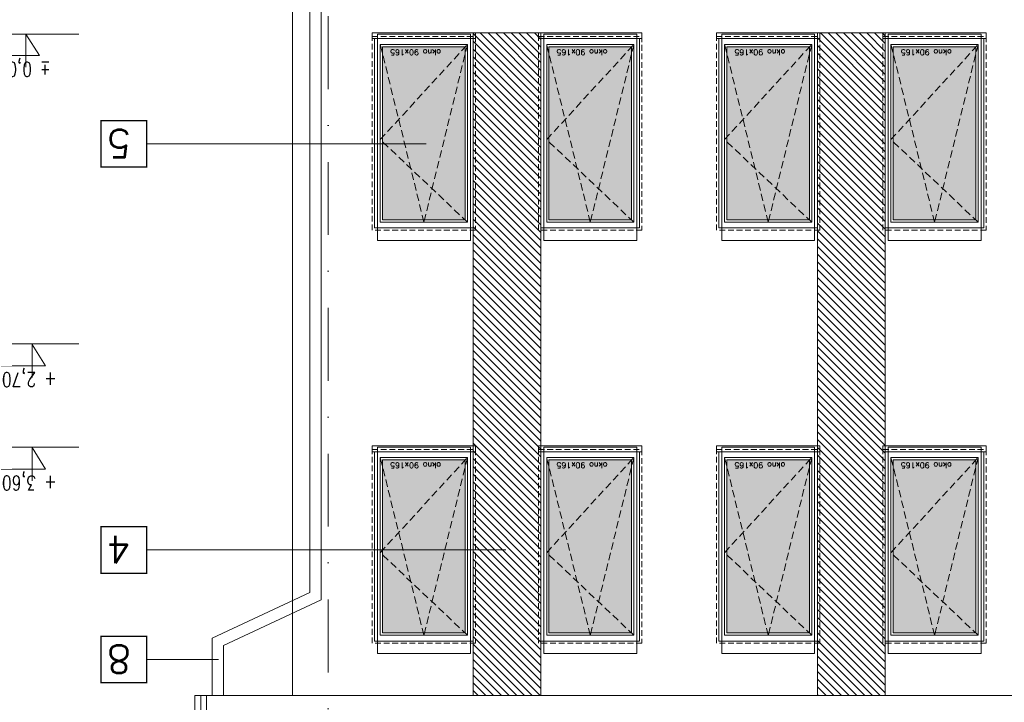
# Model space of a CAD drawing. Header units: millimetres. Extents: x -82287 to 177822, y -399756 to 0.
# Tile 193 of 228: x 48711 to 49569, y -192045 to -191450. Entities that reach past the tile are written whole.
import ezdxf
from ezdxf.enums import TextEntityAlignment as Align

# ---------------------------------------------------------------- set-up
doc = ezdxf.new("R2010")
doc.units = ezdxf.units.MM
doc.header["$MEASUREMENT"] = 0
for name, pattern in [('SUŁOSZOWA - PB 21 03$0$CACHE', [9.525, 6.35, -3.175]), ('SUŁOSZOWA - PB 21 03$0$CARKOVANA', [7.5, 5, -2.5]), ('SUŁOSZOWA - PB 21 03$0$DASHDOT', [25.4, 12.7, -6.35, 0, -6.35])]:
    doc.linetypes.add(name, pattern=pattern)
doc.layers.get('DEFPOINTS').update_dxf_attribs({"lineweight": 50})
doc.layers.add('FL_XREF', color=252, linetype='Continuous')
for name, color, linetype, lineweight in [('SUŁOSZOWA - PB 21 03$0$!! 0_ Istn-okna', 251, 'Continuous', 0), ('SUŁOSZOWA - PB 21 03$0$!! 0_ WIDOK ELEWACJA', 251, 'Continuous', 0), ('SUŁOSZOWA - PB 21 03$0$!! 0_bloki rzędnych', 251, 'Continuous', 0), ('SUŁOSZOWA - PB 21 03$0$!! 0_Opis_pom', 251, 'Continuous', 0), ('SUŁOSZOWA - PB 21 03$0$!! 1  WYDZIELENIE PPOŻ', 251, 'Continuous', 0), ('SUŁOSZOWA - PB 21 03$0$!! 1_ELEWACJA KOLOR', 251, 'Continuous', 0), ('SUŁOSZOWA - PB 21 03$0$!! 1_Hatch dach', 251, 'Continuous', 0), ('SUŁOSZOWA - PB 21 03$0$!! 1_OPIS POM NOWE', 251, 'Continuous', 0), ('SUŁOSZOWA - PB 21 03$0$!! 2_NOWE OKNA WIDOk - remont', 251, 'Continuous', 0), ('SUŁOSZOWA - PB 21 03$0$!! 2_TYNK OBRYS', 251, 'Continuous', 0), ('SUŁOSZOWA - PB 21 03$0$!!_1  OPISY ELEWACJE', 251, 'Continuous', 0), ('SUŁOSZOWA - PB 21 03$0$0-osie-liniA', 251, 'SUŁOSZOWA - PB 21 03$0$DASHDOT', 0), ('SUŁOSZOWA - PB 21 03$0$0-rzedne-blok', 251, 'Continuous', 0)]:
    doc.layers.add(name, color=color, linetype=linetype, lineweight=lineweight)
doc.layers.add('SUŁOSZOWA - PB 21 03$0$ND', color=251, linetype='Continuous', lineweight=0, plot=False)
doc.styles.add('SUŁOSZOWA - PB 21 03$0$ARIAL', font='tahoma.ttf')
doc.styles.add('SUŁOSZOWA - PB 21 03$0$DEUTSCH', font='SIMPLEX8')
doc.styles.add('SUŁOSZOWA - PB 21 03$0$SIMPLEX', font='simplex.shx', dxfattribs={"width": 0.77})
doc.styles.add('SUŁOSZOWA - PB 21 03$0$TXT', font='simplex.shx')
doc.dimstyles.new('SUŁOSZOWA - PB 21 03$0$OL PB 100', dxfattribs={"dimscale": 4, "dimtxt": 3.5, "dimasz": 0.2, "dimexe": 10, "dimexo": 10, "dimgap": 0.5, "dimtad": 1, "dimdec": 1, "dimrnd": 0.5, "dimzin": 9, "dimdsep": 46, "dimtxsty": 'SUŁOSZOWA - PB 21 03$0$SIMPLEX', "dimblk": 'SUŁOSZOWA - PB 21 03$0$thick_MSz', "dimcen": 0.05, "dimdle": 8, "dimse1": 1, "dimse2": 1, "dimclrd": 256, "dimclre": 256, "dimclrt": 3, "dimadec": 1, "dimazin": 2, "dimtfac": 1, "dimtdec": 1, "dimtix": 1, "dimtofl": 0, "dimtmove": 2, "dimatfit": 3, "dimldrblk": 'SUŁOSZOWA - PB 21 03$0$thick_MSz', "dimfxl": 10, "dimfxlon": 1, "dimtolj": 1, "dimlwd": -1, "dimlwe": -1, "dimarcsym": 0})
pattern_1 = [(135, (130878.9713, -432804.355), (-3.367596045, -3.367596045), [])]

# ---------------------------------------------------------------- blocks, each defined once
blk = doc.blocks.new('SUŁOSZOWA - PB 21 03$0$D_kota')
for p, q in [((8.66, 0), (8.66, 23.02)), ((-0.76, 15), (8.66, 15)), ((8.66, 0), (-0.76, 15))]:
    blk.add_line(p, q)
blk.add_lwpolyline([(-0.76, 15), (57.9, 15)])
at = {"style": 'SUŁOSZOWA - PB 21 03$0$DEUTSCH', "width": 0.8}
blk.add_attdef('POZ.ARCH', (7.32, 19.66), '', height=10, dxfattribs=at)
blk = doc.blocks.new('SUŁOSZOWA - PB 21 03$0$thick_MSz')
for p, q in [((0, 15), (0, -15)), ((-10, 0), (10, 0))]:
    blk.add_line(p, q)
at = {"const_width": 2, "elevation": 2}
blk.add_lwpolyline([(-7.1, -7.1), (7.1, 7.1)], dxfattribs=at)
blk = doc.blocks.new('*D74')
at = {"layer": 'DEFPOINTS', "color": 0, "ltscale": 100, "transparency": 16777216}
for p in [(15216.32, 8739.89), (15216.32, 8648.52), (15576.32, 8648.52)]:
    blk.add_point(p, dxfattribs=at)
at = {"layer": 'SUŁOSZOWA - PB 21 03$0$ND', "ltscale": 100, "transparency": 16777216}
blk.add_line((15575.52, 8739.89), (15217.12, 8739.89), dxfattribs=at)
at = {"layer": 'SUŁOSZOWA - PB 21 03$0$ND', "ltscale": 100, "transparency": 16777216, "xscale": 0.8, "yscale": 0.8, "zscale": 0.8}
for p, rotation in [((15216.32, 8739.89), 180.0000000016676), ((15576.32, 8739.89), 1.667546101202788e-09)]:
    blk.add_blockref('SUŁOSZOWA - PB 21 03$0$thick_MSz', p, dxfattribs=dict(at, rotation=rotation))
at = {"layer": 'SUŁOSZOWA - PB 21 03$0$ND', "color": 3, "ltscale": 100, "transparency": 16777216, "insert": (15396.32, 8748.89), "char_height": 14, "attachment_point": 5, "rotation": 0, "style": 'SUŁOSZOWA - PB 21 03$0$SIMPLEX'}
blk.add_mtext('\\A1;360', dxfattribs=at)
blk = doc.blocks.new('*D75')
at = {"layer": 'DEFPOINTS', "color": 0, "ltscale": 100, "transparency": 16777216}
for p in [(14862.32, 8739.89), (14862.32, 8648.65), (15216.32, 8648.52)]:
    blk.add_point(p, dxfattribs=at)
at = {"layer": 'SUŁOSZOWA - PB 21 03$0$ND', "ltscale": 100, "transparency": 16777216}
blk.add_line((15215.52, 8739.89), (14863.12, 8739.89), dxfattribs=at)
at = {"layer": 'SUŁOSZOWA - PB 21 03$0$ND', "ltscale": 100, "transparency": 16777216, "xscale": 0.8, "yscale": 0.8, "zscale": 0.8}
for p, rotation in [((14862.32, 8739.89), 180.0000000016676), ((15216.32, 8739.89), 1.667546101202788e-09)]:
    blk.add_blockref('SUŁOSZOWA - PB 21 03$0$thick_MSz', p, dxfattribs=dict(at, rotation=rotation))
at = {"layer": 'SUŁOSZOWA - PB 21 03$0$ND', "color": 3, "ltscale": 100, "transparency": 16777216, "insert": (15039.32, 8748.89), "char_height": 14, "attachment_point": 5, "rotation": 0, "style": 'SUŁOSZOWA - PB 21 03$0$SIMPLEX'}
blk.add_mtext('\\A1;354', dxfattribs=at)
blk = doc.blocks.new('*D77')
at = {"layer": 'DEFPOINTS', "color": 0, "ltscale": 100, "transparency": 16777216}
for p in [(15486.32, 8710.39), (15486.32, 8648.52), (15756.32, 8648.52)]:
    blk.add_point(p, dxfattribs=at)
at = {"layer": 'SUŁOSZOWA - PB 21 03$0$ND', "ltscale": 100, "transparency": 16777216}
blk.add_line((15755.52, 8710.39), (15487.12, 8710.39), dxfattribs=at)
at = {"layer": 'SUŁOSZOWA - PB 21 03$0$ND', "ltscale": 100, "transparency": 16777216, "xscale": 0.8, "yscale": 0.8, "zscale": 0.8}
for p, rotation in [((15486.32, 8710.39), 180.0000000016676), ((15756.32, 8710.39), 1.667546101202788e-09)]:
    blk.add_blockref('SUŁOSZOWA - PB 21 03$0$thick_MSz', p, dxfattribs=dict(at, rotation=rotation))
at = {"layer": 'SUŁOSZOWA - PB 21 03$0$ND', "color": 3, "ltscale": 100, "transparency": 16777216, "insert": (15621.32, 8719.39), "char_height": 14, "attachment_point": 5, "rotation": 0, "style": 'SUŁOSZOWA - PB 21 03$0$SIMPLEX'}
blk.add_mtext('\\A1;270', dxfattribs=at)
blk = doc.blocks.new('*D78')
at = {"layer": 'DEFPOINTS', "color": 0, "ltscale": 100, "transparency": 16777216}
for p in [(15126.32, 8710.39), (15126.32, 8648.52), (15486.32, 8648.52)]:
    blk.add_point(p, dxfattribs=at)
at = {"layer": 'SUŁOSZOWA - PB 21 03$0$ND', "ltscale": 100, "transparency": 16777216}
blk.add_line((15485.52, 8710.39), (15127.12, 8710.39), dxfattribs=at)
at = {"layer": 'SUŁOSZOWA - PB 21 03$0$ND', "ltscale": 100, "transparency": 16777216, "xscale": 0.8, "yscale": 0.8, "zscale": 0.8, "rotation": 180}
blk.add_blockref('SUŁOSZOWA - PB 21 03$0$thick_MSz', (15126.32, 8710.39), dxfattribs=at)
at = {"layer": 'SUŁOSZOWA - PB 21 03$0$ND', "ltscale": 100, "transparency": 16777216, "xscale": 0.8, "yscale": 0.8, "zscale": 0.8}
blk.add_blockref('SUŁOSZOWA - PB 21 03$0$thick_MSz', (15486.32, 8710.39), dxfattribs=at)
at = {"layer": 'SUŁOSZOWA - PB 21 03$0$ND', "color": 3, "ltscale": 100, "transparency": 16777216, "insert": (15306.32, 8701.39), "char_height": 14, "attachment_point": 5, "rotation": 180, "style": 'SUŁOSZOWA - PB 21 03$0$SIMPLEX'}
blk.add_mtext('\\A1;360', dxfattribs=at)
blk = doc.blocks.new('*D79')
at = {"layer": 'DEFPOINTS', "color": 0, "ltscale": 100, "transparency": 16777216}
for p in [(14772.32, 8709.43), (14772.32, 8648.52), (15126.32, 8648.52)]:
    blk.add_point(p, dxfattribs=at)
at = {"layer": 'SUŁOSZOWA - PB 21 03$0$ND', "ltscale": 100, "transparency": 16777216}
blk.add_line((15125.52, 8709.43), (14773.12, 8709.43), dxfattribs=at)
at = {"layer": 'SUŁOSZOWA - PB 21 03$0$ND', "ltscale": 100, "transparency": 16777216, "xscale": 0.8, "yscale": 0.8, "zscale": 0.8, "rotation": 180}
blk.add_blockref('SUŁOSZOWA - PB 21 03$0$thick_MSz', (14772.32, 8709.43), dxfattribs=at)
at = {"layer": 'SUŁOSZOWA - PB 21 03$0$ND', "ltscale": 100, "transparency": 16777216, "xscale": 0.8, "yscale": 0.8, "zscale": 0.8}
blk.add_blockref('SUŁOSZOWA - PB 21 03$0$thick_MSz', (15126.32, 8709.43), dxfattribs=at)
at = {"layer": 'SUŁOSZOWA - PB 21 03$0$ND', "color": 3, "ltscale": 100, "transparency": 16777216, "insert": (14949.32, 8700.43), "char_height": 14, "attachment_point": 5, "rotation": 180, "style": 'SUŁOSZOWA - PB 21 03$0$SIMPLEX'}
blk.add_mtext('\\A1;354', dxfattribs=at)
blk = doc.blocks.new('SUŁOSZOWA - PB 21 03$0$okno 90x180')
at = {"layer": 'SUŁOSZOWA - PB 21 03$0$!! 1_Hatch dach', "true_color": 0x575757}
h = blk.add_hatch(dxfattribs=at)
h.set_pattern_fill('DOTS', color=251)
h.set_pattern_definition([(0, (-9632.3096, -11392.1331), (0.79375, 1.5875), [0, -1.5875])])
h.paths.add_polyline_path([(9, -20), (81, -20), (81, -171), (9, -171)])
at = {"layer": 'SUŁOSZOWA - PB 21 03$0$!! 0_ Istn-okna', "linetype": 'SUŁOSZOWA - PB 21 03$0$CARKOVANA', "lineweight": 5}
blk.add_lwpolyline([(0, -11), (90, -11), (90, -180), (0, -180)], close=True, dxfattribs=at)
at = {"layer": 'SUŁOSZOWA - PB 21 03$0$!! 0_ Istn-okna'}
for points in [[(2, -13), (88, -13), (88, -178), (2, -178)], [(7, -18), (83, -18), (83, -173), (7, -173)], [(9, -20), (81, -20), (81, -171), (9, -171)], [(0, -178), (90, -178), (90, -183), (0, -183)]]:
    blk.add_lwpolyline(points, close=True, dxfattribs=at)
at = {"layer": 'SUŁOSZOWA - PB 21 03$0$!! 1_Hatch dach', "color": 251, "linetype": 'SUŁOSZOWA - PB 21 03$0$CACHE', "true_color": 0x575757}
for points in [[(7, -173), (45, -18), (83, -173)], [(7, -18), (83, -90), (7, -173)]]:
    blk.add_lwpolyline(points, dxfattribs=at)
at = {"insert": (30.08, -163.59), "char_height": 5, "attachment_point": 1, "style": 'SUŁOSZOWA - PB 21 03$0$TXT'}
blk.add_mtext_dynamic_manual_height_columns('okno 90x165', width=52.6299, gutter_width=75, heights=[0], dxfattribs=at)
blk = doc.blocks.new('SUŁOSZOWA - PB 21 03$0$BLOK OSIE A-B PN')
at = {"layer": 'SUŁOSZOWA - PB 21 03$0$0-osie-liniA', "ltscale": 5}
blk.add_lwpolyline([(48917.71, -182063.01), (48917.71, -184306.74)], dxfattribs=at)
blk = doc.blocks.new('SUŁOSZOWA - PB 21 03$0$rzędne elewacje 2')
at = {"layer": 'SUŁOSZOWA - PB 21 03$0$0-rzedne-blok'}
for p, q in [((45775.62, -192907.01), (45775.62, -192784.5)), ((46045.62, -192907.01), (46045.62, -192784.5)), ((46135.62, -192907.01), (46135.62, -192784.5))]:
    blk.add_line(p, q, dxfattribs=at)
ref = blk.add_blockref('SUŁOSZOWA - PB 21 03$0$D_kota', (46046.09, -192814.43), dxfattribs=dict(at, xscale=1.250000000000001, yscale=1.250000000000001, zscale=1.250000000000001, rotation=269.9999999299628))
ref.add_attrib('POZ.ARCH', '+ 2,70', (46070.67, -192803.6), dxfattribs={"layer": '0', "height": 12.5, "rotation": 270, "style": 'SUŁOSZOWA - PB 21 03$0$DEUTSCH', "width": 0.8})
ref = blk.add_blockref('SUŁOSZOWA - PB 21 03$0$D_kota', (46136.09, -192814.43), dxfattribs=dict(at, xscale=1.250000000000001, yscale=1.250000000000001, zscale=1.250000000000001, rotation=269.9999999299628))
ref.add_attrib('POZ.ARCH', '+ 3,60', (46160.67, -192803.6), dxfattribs={"layer": '0', "height": 12.5, "rotation": 270, "style": 'SUŁOSZOWA - PB 21 03$0$DEUTSCH', "width": 0.8})
ref = blk.add_blockref('SUŁOSZOWA - PB 21 03$0$D_kota', (45775.62, -192819.84), dxfattribs=dict(at, xscale=1.250000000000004, yscale=1.250000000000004, zscale=1.250000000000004, rotation=269.9999999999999))
ref.add_attrib('POZ.ARCH', '%%p 0,00  = 431,45 m.n.p.m', (45800.2, -192809.01), dxfattribs={"layer": '0', "height": 12.5, "rotation": 270, "style": 'SUŁOSZOWA - PB 21 03$0$DEUTSCH', "width": 0.8})
blk = doc.blocks.new('SUŁOSZOWA - PB 21 03$0$POZIOMY BLOK')
for p, q in [((15126.32, 8934), (15126.32, 8664.25)), ((15216.32, 8934), (15216.32, 8664.25)), ((15486.32, 8934), (15486.32, 8664.25))]:
    blk.add_line(p, q)
at = {"layer": 'SUŁOSZOWA - PB 21 03$0$0-rzedne-blok'}
ref = blk.add_blockref('SUŁOSZOWA - PB 21 03$0$D_kota', (15486.32, 8657.67), dxfattribs=dict(at, xscale=1.250000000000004, yscale=1.250000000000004, zscale=1.250000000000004, rotation=90))
ref.add_attrib('POZ.ARCH', '%%p 0,00  ', (15461.74, 8646.85), dxfattribs={"layer": '0', "height": 12.5, "rotation": 90, "style": 'SUŁOSZOWA - PB 21 03$0$DEUTSCH', "width": 0.8})
ref = blk.add_blockref('SUŁOSZOWA - PB 21 03$0$D_kota', (15125.85, 8652.26), dxfattribs=dict(at, xscale=1.250000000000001, yscale=1.250000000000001, zscale=1.250000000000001, rotation=89.99999992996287))
ref.add_attrib('POZ.ARCH', '+ 3,60', (15101.27, 8641.44), dxfattribs={"layer": '0', "height": 12.5, "rotation": 90, "style": 'SUŁOSZOWA - PB 21 03$0$DEUTSCH', "width": 0.8})
ref = blk.add_blockref('SUŁOSZOWA - PB 21 03$0$D_kota', (15215.85, 8652.26), dxfattribs=dict(at, xscale=1.250000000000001, yscale=1.250000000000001, zscale=1.250000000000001, rotation=89.99999992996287))
ref.add_attrib('POZ.ARCH', '+ 2,70', (15191.27, 8641.44), dxfattribs={"layer": '0', "height": 12.5, "rotation": 90, "style": 'SUŁOSZOWA - PB 21 03$0$DEUTSCH', "width": 0.8})
at = {"layer": 'SUŁOSZOWA - PB 21 03$0$ND', "ltscale": 100}
for base, p1, p2, picture, middle in [((14862.32, 8739.89), (15216.32, 8648.52), (14862.32, 8648.65), '*D75', (15039.32, 8748.89)), ((15216.32, 8739.89), (15576.32, 8648.52), (15216.32, 8648.52), '*D74', (15396.32, 8748.89)), ((15486.32, 8710.39), (15756.32, 8648.52), (15486.32, 8648.52), '*D77', (15621.32, 8719.39)), ((14772.32, 8709.43), (15126.32, 8648.52), (14772.32, 8648.52), '*D79', (14949.32, 8700.43)), ((15126.32, 8710.39), (15486.32, 8648.52), (15126.32, 8648.52), '*D78', (15306.32, 8701.39))]:
    dim = blk.add_linear_dim(base=base, p1=p1, p2=p2, angle=180, dimstyle='SUŁOSZOWA - PB 21 03$0$OL PB 100', dxfattribs=at)
    dim.commit()
    dim.dimension.update_dxf_attribs({"geometry": picture, "text_midpoint": middle})
blk = doc.blocks.new('SUŁOSZOWA - PB 21 03')
at = {"layer": 'SUŁOSZOWA - PB 21 03$0$!! 1_ELEWACJA KOLOR'}
h = blk.add_hatch(dxfattribs=at)
h.set_pattern_fill('ANSI31', color=251, scale=1.5, angle=90)
h.set_pattern_definition(pattern_1)
h.paths.add_polyline_path([(49044.21142, -191514.00465), (49044.21142, -192091.41588), (49103.21142, -192091.41588), (49103.21142, -191514.00465)])
h = blk.add_hatch(dxfattribs=at)
h.set_pattern_fill('ANSI31', color=251, scale=1.5, angle=90)
h.set_pattern_definition(pattern_1)
h.paths.add_polyline_path([(49344.21142, -191514.00465), (49344.21142, -192091.41588), (49403.21142, -192091.41588), (49403.21142, -191514.00465)])
at = {"layer": 'SUŁOSZOWA - PB 21 03$0$!! 0_ WIDOK ELEWACJA'}
for points in [[(48901.71142, -192001.67743), (48901.71142, -191279.53772)], [(48911.71142, -192008.02603), (48911.71142, -191279.48908)], [(48886.71142, -192091.41588), (48886.71142, -191425.00465)], [(48816.71142, -192041.63984), (48901.71142, -192001.67743)], [(48826.71142, -192047.98843), (48911.71142, -192008.02603)], [(48816.71142, -192091.41588), (48816.71142, -192041.63984)], [(48826.71142, -192091.41588), (48826.71142, -192047.98843)], [(48801.71142, -192091.41588), (51621.12277, -192091.41588)], [(48801.71142, -192729.00465), (48801.71142, -192091.41588)], [(48806.71142, -192729.00465), (48806.71142, -192091.41588)], [(48811.71142, -192729.00465), (48811.71142, -192091.41588)]]:
    blk.add_lwpolyline(points, dxfattribs=at)
for points in [[(48960.71142, -191695.00465), (48960.71142, -191515.00465), (49041.71142, -191515.00465), (49041.71142, -191695.00465)], [(49105.71142, -191695.00465), (49105.71142, -191515.00465), (49186.71142, -191515.00465), (49186.71142, -191695.00465)], [(49105.71142, -191695.00465), (49105.71142, -191515.00465), (49186.71142, -191515.00465), (49186.71142, -191695.00465)], [(49105.71142, -191695.00465), (49105.71142, -191515.00465), (49186.71142, -191515.00465), (49186.71142, -191695.00465)], [(49260.71142, -191695.00465), (49260.71142, -191515.00465), (49341.71142, -191515.00465), (49341.71142, -191695.00465)], [(49405.71142, -191695.00465), (49405.71142, -191515.00465), (49486.71142, -191515.00465), (49486.71142, -191695.00465)], [(48960.71142, -192055.00465), (48960.71142, -191875.00465), (49041.71142, -191875.00465), (49041.71142, -192055.00465)], [(49105.71142, -192055.00465), (49105.71142, -191875.00465), (49186.71142, -191875.00465), (49186.71142, -192055.00465)], [(49105.71142, -192055.00465), (49105.71142, -191875.00465), (49186.71142, -191875.00465), (49186.71142, -192055.00465)], [(49105.71142, -192055.00465), (49105.71142, -191875.00465), (49186.71142, -191875.00465), (49186.71142, -192055.00465)], [(49260.71142, -192055.00465), (49260.71142, -191875.00465), (49341.71142, -191875.00465), (49341.71142, -192055.00465)], [(49405.71142, -192055.00465), (49405.71142, -191875.00465), (49486.71142, -191875.00465), (49486.71142, -192055.00465)]]:
    blk.add_lwpolyline(points, close=True, dxfattribs=at)
at = {"layer": 'SUŁOSZOWA - PB 21 03$0$!! 2_TYNK OBRYS'}
for points in [[(49044.21142, -191514.00465), (49044.21142, -192091.41588), (49103.21142, -192091.41588), (49103.21142, -191514.00465)], [(49344.21142, -191514.00465), (49344.21142, -192091.41588), (49403.21142, -192091.41588), (49403.21142, -191514.00465)]]:
    blk.add_lwpolyline(points, close=True, dxfattribs=at)
at = {"layer": 'SUŁOSZOWA - PB 21 03$0$!!_1  OPISY ELEWACJE', "const_width": 1.2}
for points in [[(48759.53224, -191590.40126), (48759.53224, -191630.94605), (48719.81789, -191630.94605), (48719.81789, -191590.40126)], [(48759.53224, -191590.40126), (48759.53224, -191630.94605), (48719.81789, -191630.94605), (48719.81789, -191590.40126)], [(48759.53224, -191944.34478), (48759.53224, -191984.88957), (48719.81789, -191984.88957), (48719.81789, -191944.34478)], [(48759.53224, -191944.34478), (48759.53224, -191984.88957), (48719.81789, -191984.88957), (48719.81789, -191944.34478)], [(48759.53224, -192039.78651), (48759.53224, -192080.3313), (48719.81789, -192080.3313), (48719.81789, -192039.78651)], [(48759.53224, -192039.78651), (48759.53224, -192080.3313), (48719.81789, -192080.3313), (48719.81789, -192039.78651)]]:
    blk.add_lwpolyline(points, close=True, dxfattribs=at)
at = {"layer": 'SUŁOSZOWA - PB 21 03$0$!!_1  OPISY ELEWACJE'}
for points in [[(48759.53224, -191610.67365), (49003.14346, -191610.67365)], [(48759.53224, -191964.61718), (49072.46797, -191964.61718)], [(48759.53224, -192060.0589), (48822.13979, -192060.0589)]]:
    blk.add_lwpolyline(points, dxfattribs=at)
blk.add_blockref('SUŁOSZOWA - PB 21 03$0$BLOK OSIE A-B PN', (0, -9182.23287))
at = {"layer": 'SUŁOSZOWA - PB 21 03$0$!! 0_bloki rzędnych', "linetype": 'Continuous', "rotation": 90}
blk.add_blockref('SUŁOSZOWA - PB 21 03$0$POZIOMY BLOK', (57322.90611, -207001.32715), dxfattribs=at)
at = {"layer": 'SUŁOSZOWA - PB 21 03$0$!! 1  WYDZIELENIE PPOŻ', "rotation": 270}
blk.add_blockref('SUŁOSZOWA - PB 21 03$0$rzędne elewacje 2', (241485.06993, -145739.38046), dxfattribs=at)
at = {"layer": 'SUŁOSZOWA - PB 21 03$0$!! 2_NOWE OKNA WIDOk - remont', "rotation": 180}
for p in [(49046.21142, -191697.00465), (49191.21142, -191697.00465), (49346.21142, -191697.00465), (49491.21142, -191697.00465), (49046.21142, -192057.00465), (49191.21142, -192057.00465), (49346.21142, -192057.00465), (49491.21142, -192057.00465)]:
    blk.add_blockref('SUŁOSZOWA - PB 21 03$0$okno 90x180', p, dxfattribs=at)
at = {"layer": 'SUŁOSZOWA - PB 21 03$0$!! 0_Opis_pom', "ltscale": 0.7, "style": 'SUŁOSZOWA - PB 21 03$0$ARIAL'}
for tag, p in [('B0,19', (52679.2094, -194257.55204)), ('B2,14', (73874.0461, -194402.0887)), ('B2,12', (73342.49259, -194413.89249)), ('B1,21', (60405.50261, -194427.18207)), ('B2,11', (73069.01144, -194438.89383)), ('B2,16', (75195.07765, -194441.83446)), ('A1,16', (59129.54925, -194448.08429)), ('B1/17', (59524.53699, -194450.37428)), ('B1,19', (59914.81903, -194448.15658)), ('1,23', (61575.22173, -194450.37428)), ('A1,1', (58808.06672, -194460.94161)), ('1,22', (60947.33929, -194456.1144)), ('B0,15', (51514.15008, -194461.8073)), ('B2,19.1', (76701.67035, -194466.03695)), ('B3,7', (87459.81312, -194465.07097)), ('B3,3', (88235.73906, -194465.79732)), ('B0,18', (52071.43815, -194478.40179)), ('B1,18', (59715.51745, -194473.87108)), ('B2,17', (75506.7465, -194471.3759)), ('B3,8', (90006.66539, -194478.47972)), ('B3,6', (86826.65132, -194483.15512)), ('B1,20', (60198.53687, -194490.17374)), ('B2,10', (72728.63362, -194489.37283)), ('B2,15', (74566.38885, -194487.81114)), ('B2,13', (73649.91716, -194500.01242)), ('A0,6', (49094.40602, -194505.72387)), ('A2,5', (72452.45009, -194505.90583)), ('A0,4', (49692.81919, -194517.93289)), ('B0,22', (54187.56644, -194519.04308)), ('A1,6', (58565.96262, -194514.50753)), ('B1,1', (61908.24378, -194515.48656)), ('A0,3', (49906.53818, -194524.03766)), ('B0,20', (53125.45224, -194527.8835)), ('A0,5', (49399.71914, -194533.19455)), ('B0,21', (53847.26622, -194535.08002)), ('B1,3', (62229.35503, -194604.49851)), ('B2,18', (75922.43604, -194612.23635)), ('B2,19', (77152.69039, -194617.53776)), ('A3,4', (85509.27934, -194642.47136)), ('B0,24B', (54824.42896, -194684.26784)), ('B1,4', (63476.45184, -194691.11207)), ('B0,13', (50367.63944, -194706.5583)), ('B0,16', (51457.40872, -194704.43091)), ('B0,17', (51897.58569, -194706.77195)), ('A2,4', (71695.75649, -194707.44268)), ('A1,5', (58149.22649, -194724.80163)), ('A2.1', (72371.45884, -194731.56251)), ('B0,23', (54542.05776, -194742.93939)), ('A1,2', (58744.42262, -194746.622)), ('B1,2D', (60756.29674, -194750.92727)), ('A1,15', (59129.54925, -194780.73348)), ('A3.1', (86079.08704, -194786.62422)), ('B0,14', (50962.60809, -194789.06568)), ('B1,4', (63483.03852, -194791.04365)), ('A0,2', (49295.91259, -194810.95246)), ('B2.7', (74548.27897, -194836.12781)), ('B3,2', (89035.72921, -194837.99287)), ('B0,7', (52851.95551, -194845.56115)), ('B1,2B', (62374.83512, -194841.86715)), ('B1,2A', (61803.35407, -194869.27513)), ('B0,8', (51561.38742, -194890.27848)), ('A1,3', (58810.05243, -195008.83917)), ('A3.2', (86016.50296, -195004.88875)), ('A0,1', (49914.27925, -195025.82804)), ('A0,10', (49695.87246, -195042.9259)), ('B0,17', (51225.06492, -195049.74007)), ('B0,6', (52110.41055, -195069.39267)), ('A2.2', (72371.45884, -195070.78713)), ('B2.2', (74976.1855, -195068.47988)), ('B1,8', (61403.63433, -195071.25189)), ('A0,7', (49042.50308, -195082.6056)), ('B3,11', (88623.94853, -195099.23575)), ('B3,4', (87612.56208, -195132.78192)), ('B3,5', (86839.47632, -195174.05241)), ('B0,12', (50313.60595, -195207.52936)), ('B0,11', (50726.178, -195219.06638)), ('B3,10', (89778.42161, -195220.68871)), ('B1,6', (63686.26823, -195231.3997)), ('B0,24A', (54359.17011, -195245.97867)), ('B0,10', (51476.34179, -195259.44699)), ('A1,4', (58093.66276, -195250.96213)), ('B3,9', (90479.74099, -195260.18621)), ('A0,11', (49643.96951, -195271.84772)), ('B1,14', (59332.54805, -195280.73534)), ('A0,8', (49042.50308, -195293.21363)), ('B0,9', (51798.4912, -195291.17482)), ('B2,21', (75970.16114, -195290.81005)), ('B0,3', (52068.59538, -195319.60465)), ('B1,13', (60186.62513, -195314.46953)), ('B1,10', (60892.94126, -195319.45825)), ('B1,5', (63419.22943, -195317.21026)), ('A2.3', (71832.37045, -195318.78232)), ('B2,9', (73175.51251, -195317.21162)), ('B2,4', (74493.5947, -195318.7733)), ('B2,3', (74674.2815, -195319.28036)), ('A3,3', (85569.83931, -195318.78232)), ('B3,1', (88723.65615, -195329.98594)), ('B1,9', (61058.12383, -195344.48743)), ('B2,8', (73894.209, -195338.18956)), ('B2,20', (77211.021, -195343.82367)), ('B2.1', (75304.74121, -195348.36327)), ('B0,2', (52227.2348, -195357.98297)), ('B1,2C', (61827.40698, -195369.02625)), ('B1,7', (62134.52151, -195372.05069)), ('B0,1', (53061.17304, -195403.85659)), ('A0,9', (49001.50444, -195413.15723)), ('A0,12', (49689.76592, -195485.50737)), ('B0,4', (52224.78303, -195500.96352)), ('B2,5', (74686.48999, -195507.24036)), ('B1,11', (61050.00078, -195512.89565)), ('B1,12', (60864.00751, -195544.00738)), ('B2,6', (74499.29165, -195549.55175)), ('B0,5', (52066.14362, -195556.83806)), ('C2,2', (74812.78942, -195865.8959)), ('C1,3', (61091.58871, -195973.27844)), ('C0,2A', (52278.30875, -196050.48297)), ('C0,1', (52808.36775, -196132.34208)), ('C1,2', (61690.27405, -196439.72387)), ('C1,1', (62060.59754, -196465.28533)), ('C3,1', (88979.71614, -196545.67785)), ('C0,2B', (53028.88223, -196668.8019)), ('C1,4', (61008.68123, -196686.32122)), ('C2,1', (75334.65984, -196786.2197)), ('C2,3', (74834.65119, -196933.26657)), ('C1,5', (61062.7252, -196991.42453)), ('C1,10', (62127.38542, -196998.81344)), ('C1,9', (62147.33751, -197289.53424)), ('C1,6', (61131.41824, -197329.69535)), ('C0,3', (52181.98562, -197341.92176)), ('D1,1', (73931.12245, -197584.03121)), ('C0,4', (52345.96562, -197596.60561)), ('D0,18', (60296.49264, -197617.95269)), ('C2,4', (75243.70451, -197663.89)), ('D0,7', (59141.53804, -197722.84718)), ('C1,7', (61222.2575, -197737.18052)), ('D0,17', (60701.16801, -197741.44864)), ('D1,4', (73157.19908, -197744.29721)), ('D0,3', (59562.25866, -197751.14316)), ('D1,6', (72757.78643, -197751.22612)), ('D0,6', (58741.71849, -197802.61699)), ('D0,10', (58357.73602, -197820.93991)), ('D,09', (59195.67196, -197881.51243)), ('C0,5', (52269.72696, -197902.4362)), ('C0,6', (52872.93793, -197917.07354)), ('D0,2', (59943.06082, -197917.06725)), ('D1,3', (73475.28953, -197924.29875)), ('D0,16', (60721.3534, -197935.2949)), ('D0,8', (59058.9008, -197963.64925)), ('D0,5', (59448.52586, -197969.8061)), ('C2,5', (74555.08284, -197988.7886)), ('D1,5', (73291.61607, -197999.29956)), ('D0,4', (59655.02693, -198042.2589)), ('D0,15', (60692.12223, -198127.4643)), ('D0,1', (59931.33074, -198173.12806)), ('D1,2', (73578.07819, -198172.30068)), ('D0,11', (58161.27105, -198211.45823)), ('D0,12', (58250.99458, -198537.17631)), ('D0,13', (58250.99458, -198764.99605)), ('D1,7', (71854.87376, -198786.88467)), ('D0,14', (59130.08589, -198795.3373)), ('D1,8', (71715.35366, -199212.44512))]:
    blk.add_attdef(tag, text='', height=11.968, dxfattribs=at).set_placement(p, align=Align.MIDDLE_CENTER)
at = {"layer": 'SUŁOSZOWA - PB 21 03$0$!! 1_OPIS POM NOWE', "style": 'SUŁOSZOWA - PB 21 03$0$ARIAL'}
for tag, p in [('C1.7A', (61271.6179, -197538.30303)), ('C2.5B', (74970.66097, -197546.70728)), ('C2,5C', (74903.71123, -197659.13664)), ('C2.4', (75374.07862, -197726.11453)), ('D1,2B', (74322.25834, -197791.43247)), ('C1.7C', (61260.26049, -197811.38428)), ('C1.8B', (61588.27341, -197817.62151)), ('C1.8A', (61884.42005, -197818.94854)), ('C1.7B', (61322.12354, -197933.89849)), ('C2,5A', (74943.41937, -197993.49482)), ('E1.2', (62164.78326, -198139.98688)), ('E1.5E', (62692.10372, -198153.27854)), ('D1,2C', (73419.9359, -198156.57844)), ('E3.1', (88990.58975, -198158.87886)), ('E2.9', (75361.45041, -198161.88904)), ('E2.7', (76022.45692, -198162.26272)), ('D1,2A', (74280.17915, -198172.30068)), ('E1.1', (61330.46191, -198191.9806)), ('E1.5D', (62993.60773, -198185.416)), ('E1.5C', (63016.9343, -198246.3437)), ('E1.5B', (63264.15117, -198307.8661)), ('E3.2', (88781.41347, -198385.24275)), ('E1.6', (61022.6264, -198421.00827)), ('E2.2', (74782.75417, -198427.85813)), ('E2.8', (75757.29014, -198437.09188)), ('E2.6', (76531.8031, -198444.40756)), ('E3.4', (89392.22607, -198450.03942)), ('E1.5A', (63049.47589, -198456.39852)), ('E1.5G', (62892.39981, -198586.12622)), ('E1.5F', (62736.15118, -198589.14592)), ('E1,4', (61888.25021, -198652.6996)), ('E2.1', (75803.99631, -198697.05773)), ('E1.5L', (63297.7633, -198733.65678)), ('E1.3', (61058.5992, -198806.28147)), ('E1.5H', (62893.53005, -198830.01758)), ('E2,3', (74778.52304, -198843.9541)), ('E3.3', (89150.95684, -198867.32581)), ('E1.5K', (63266.15427, -198904.67789)), ('E1.5I', (62723.74907, -199005.87002)), ('E2.4', (75135.87669, -199083.20857)), ('E2.5', (76615.04061, -199164.91143)), ('E1.5J', (63204.25187, -199215.697))]:
    blk.add_attdef(tag, text='', height=11.968, dxfattribs=at).set_placement(p, align=Align.MIDDLE_CENTER)
at = {"layer": 'SUŁOSZOWA - PB 21 03$0$!!_1  OPISY ELEWACJE', "char_height": 24, "attachment_point": 1, "rotation": 180, "style": 'SUŁOSZOWA - PB 21 03$0$TXT'}
for s, insert in [('5', (48745.83032, -191622.27742)), ('4', (48745.83032, -191976.22095)), ('8', (48745.83032, -192071.66267))]:
    blk.add_mtext_dynamic_manual_height_columns(s, width=40.5447886, gutter_width=90, heights=[0], dxfattribs=dict(at, insert=insert))

msp = doc.modelspace()

# ---------------------------------------------------------------- block references
at = {"layer": 'FL_XREF'}
msp.add_blockref('SUŁOSZOWA - PB 21 03', (62.28, 52.9), dxfattribs=at)

doc.saveas('drawing.dxf')
